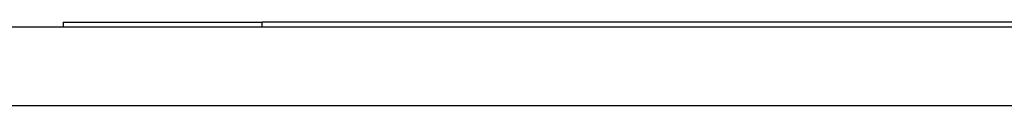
# Model space of a CAD drawing. Header units: inches. Extents: x 20 to 683, y 61 to 320.
# Tile 158 of 256: x 94.695 to 95.931, y 320.223 to 320.328. Entities that reach past the tile are written whole.
import ezdxf

# ---------------------------------------------------------------- set-up
doc = ezdxf.new("R2010")
doc.units = ezdxf.units.IN
doc.header["$MEASUREMENT"] = 0
doc.layers.add('Visible Edges(ANSI)', color=7, linetype='Continuous', lineweight=25)
doc.layers.add('Visible Tangent Edges(ANSI)', color=7, linetype='Continuous', lineweight=25)

msp = doc.modelspace()

# ---------------------------------------------------------------- linework, layer by layer
at = {"layer": 'Visible Edges(ANSI)'}
for p, q in [((94.7493, 320.3279), (94.7493, 320.3219)), ((94.7493, 320.3279), (94.9993, 320.3279)), ((96.0311, 320.3279), (94.9993, 320.3279)), ((92.4468, 320.3219), (164.0518, 320.3219))]:
    msp.add_line(p, q, dxfattribs=at)
at = {"layer": 'Visible Tangent Edges(ANSI)'}
for p, q in [((94.9993, 320.3219), (94.9993, 320.3279)), ((164.0518, 320.2229), (92.4468, 320.2229))]:
    msp.add_line(p, q, dxfattribs=at)

doc.saveas('drawing.dxf')
